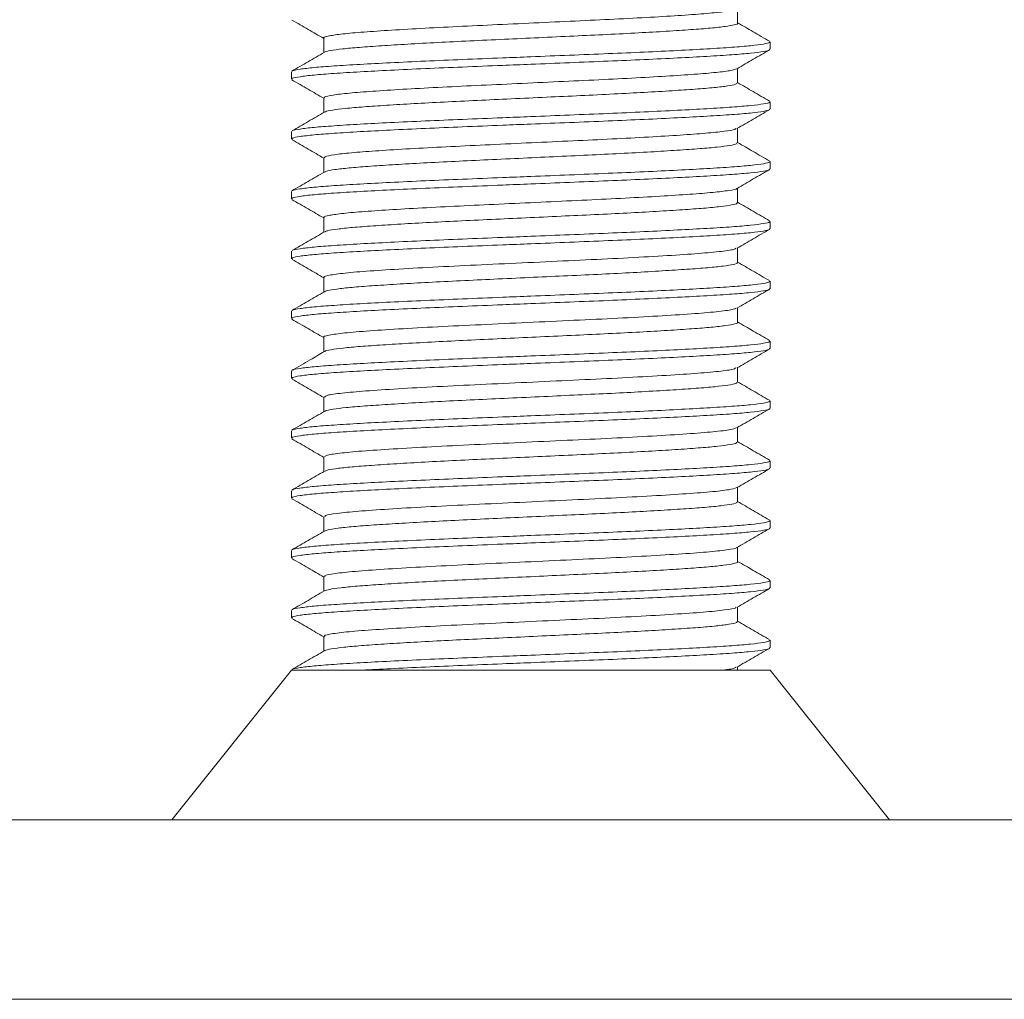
# Model space of a CAD drawing. Header units: millimetres. Extents: x 0 to 210, y 0 to 297.
# Tile 5 of 17: x 64 to 80, y 201 to 217. Entities that reach past the tile are written whole.
import ezdxf

# ---------------------------------------------------------------- set-up
doc = ezdxf.new("R2010")
doc.units = ezdxf.units.MM

msp = doc.modelspace()

# ---------------------------------------------------------------- linework, layer by layer
at = {"color": 7, "linetype": 'Continuous', "lineweight": 15}
for p, q in [((75.582, 216.983), (75.582, 217.227)), ((68.664, 216.733), (68.664, 216.489)), ((76.123, 216.545), (76.123, 216.67)), ((68.123, 216.17), (68.123, 216.045)), ((75.582, 215.983), (75.582, 216.227)), ((68.664, 215.733), (68.664, 215.489)), ((76.123, 215.545), (76.123, 215.67)), ((68.123, 215.17), (68.123, 215.045)), ((75.582, 214.983), (75.582, 215.227)), ((68.664, 214.733), (68.664, 214.489)), ((76.123, 214.545), (76.123, 214.67)), ((68.123, 214.17), (68.123, 214.045)), ((75.582, 213.983), (75.582, 214.227)), ((68.664, 213.733), (68.664, 213.489)), ((76.123, 213.545), (76.123, 213.67)), ((68.123, 213.17), (68.123, 213.045)), ((75.582, 212.983), (75.582, 213.227)), ((68.664, 212.733), (68.664, 212.489)), ((76.123, 212.545), (76.123, 212.67)), ((68.123, 212.17), (68.123, 212.045)), ((75.582, 211.983), (75.582, 212.227)), ((68.664, 211.733), (68.664, 211.489)), ((76.123, 211.545), (76.123, 211.67)), ((68.123, 211.17), (68.123, 211.045)), ((75.582, 210.983), (75.582, 211.227)), ((68.664, 210.733), (68.664, 210.489)), ((76.123, 210.545), (76.123, 210.67)), ((75.582, 209.983), (75.582, 210.227)), ((68.123, 210.17), (68.123, 210.045)), ((68.664, 209.733), (68.664, 209.489)), ((76.123, 209.545), (76.123, 209.67)), ((75.582, 208.983), (75.582, 209.227)), ((68.123, 209.17), (68.123, 209.045)), ((68.664, 208.733), (68.664, 208.489)), ((76.123, 208.545), (76.123, 208.67)), ((75.582, 207.983), (75.582, 208.227)), ((68.123, 208.17), (68.123, 208.045)), ((68.664, 207.733), (68.664, 207.489)), ((76.123, 207.545), (76.123, 207.67)), ((75.582, 206.983), (75.582, 207.227)), ((68.123, 207.17), (68.123, 207.045)), ((68.664, 206.733), (68.664, 206.489)), ((76.123, 206.545), (76.123, 206.67)), ((75.582, 206.17), (75.582, 206.227)), ((68.123, 206.17), (66.123, 203.67)), ((68.123, 206.17), (68.123, 206.17)), ((76.123, 206.17), (68.123, 206.17)), ((78.123, 203.67), (76.123, 206.17)), ((52.123, 203.67), (92.123, 203.67)), ((52.123, 200.67), (92.123, 200.67))]:
    msp.add_line(p, q, dxfattribs=at)
for points, knots in [([(75.564, 217.22), (75.564, 217.219), (75.565, 217.208), (75.438, 217.185), (75.176, 217.152), (74.777, 217.121), (74.277, 217.089), (73.688, 217.057), (73.038, 217.026), (72.351, 216.994), (71.654, 216.961), (70.977, 216.93), (70.345, 216.898), (69.784, 216.865), (69.318, 216.834), (68.961, 216.802), (68.743, 216.77), (68.649, 216.747), (68.67, 216.735), (68.673, 216.733)], [0, 0, 0, 0, 0.006025, 0.071829, 0.13771, 0.202635, 0.268327, 0.334275, 0.399274, 0.46483, 0.530821, 0.595944, 0.66134, 0.727351, 0.792646, 0.857862, 0.923868, 0.989335, 1, 1, 1, 1]), ([(68.132, 217.035), (68.223, 216.983), (68.4, 216.88), (68.577, 216.777), (68.664, 216.727)], [0, 0, 0, 0, 0.51, 1, 1, 1, 1]), ([(75.579, 216.983), (75.58, 216.983), (75.596, 216.973), (75.536, 216.955), (75.39, 216.927), (75.143, 216.9), (74.811, 216.874), (74.404, 216.847), (73.929, 216.82), (73.407, 216.793), (72.843, 216.767), (72.264, 216.74), (71.676, 216.712), (71.106, 216.686), (70.559, 216.659), (70.062, 216.632), (69.619, 216.604), (69.252, 216.578), (68.96, 216.552), (68.771, 216.524), (68.678, 216.505), (68.678, 216.496), (68.678, 216.495)], [0, 0, 0, 0, 0.003215, 0.059059, 0.113325, 0.169164, 0.223434, 0.279277, 0.333543, 0.389382, 0.443651, 0.499493, 0.553759, 0.609599, 0.663866, 0.719706, 0.773972, 0.829812, 0.884078, 0.939918, 0.994185, 1, 1, 1, 1]), ([(76.114, 216.681), (76.023, 216.733), (75.846, 216.836), (75.668, 216.939), (75.582, 216.989)], [0, 0, 0, 0, 0.509992, 1, 1, 1, 1]), ([(68.141, 216.18), (68.141, 216.182), (68.142, 216.193), (68.256, 216.213), (68.483, 216.241), (68.825, 216.267), (69.256, 216.294), (69.772, 216.321), (70.35, 216.348), (70.985, 216.375), (71.582, 216.399), (72.183, 216.423), (72.78, 216.447), (73.42, 216.473), (74.031, 216.499), (74.588, 216.526), (75.085, 216.553), (75.497, 216.579), (75.819, 216.606), (76.025, 216.633), (76.124, 216.655), (76.112, 216.667), (76.109, 216.67)], [0, 0, 0, 0, 0.012588, 0.066656, 0.122293, 0.176363, 0.232002, 0.28607, 0.341706, 0.395777, 0.451417, 0.489602, 0.54254, 0.596945, 0.649883, 0.704289, 0.758358, 0.813994, 0.868063, 0.923699, 0.977769, 1, 1, 1, 1]), ([(68.674, 216.495), (68.583, 216.442), (68.402, 216.337), (68.221, 216.233), (68.131, 216.18)], [0, 0, 0, 0, 0.499926, 1, 1, 1, 1]), ([(68.137, 216.045), (68.135, 216.051), (68.132, 216.065), (68.253, 216.088), (68.484, 216.116), (68.825, 216.142), (69.256, 216.169), (69.772, 216.196), (70.35, 216.223), (70.985, 216.25), (71.582, 216.274), (72.183, 216.298), (72.78, 216.322), (73.42, 216.348), (74.031, 216.374), (74.588, 216.401), (75.085, 216.428), (75.497, 216.454), (75.819, 216.481), (76.025, 216.508), (76.124, 216.53), (76.112, 216.542), (76.109, 216.545)], [0, 0, 0, 0, 0.032726, 0.085691, 0.140193, 0.193161, 0.247665, 0.30063, 0.355132, 0.4081, 0.462604, 0.500011, 0.551869, 0.605165, 0.657023, 0.71032, 0.763286, 0.817788, 0.870753, 0.925255, 0.978222, 1, 1, 1, 1]), ([(75.572, 216.221), (75.662, 216.274), (75.843, 216.378), (76.024, 216.483), (76.115, 216.536)], [0, 0, 0, 0, 0.499926, 1, 1, 1, 1]), ([(75.561, 216.221), (75.543, 216.213), (75.504, 216.194), (75.28, 216.163), (74.929, 216.132), (74.461, 216.101), (73.901, 216.068), (73.269, 216.036), (72.592, 216.005), (71.895, 215.972), (71.208, 215.94), (70.557, 215.909), (69.969, 215.877), (69.468, 215.844), (69.071, 215.814), (68.803, 215.781), (68.669, 215.754), (68.678, 215.738), (68.681, 215.733)], [0, 0, 0, 0, 0.051576, 0.117394, 0.182425, 0.247534, 0.313357, 0.378568, 0.443505, 0.509309, 0.574679, 0.639493, 0.705254, 0.770759, 0.8355, 0.901193, 0.96681, 1, 1, 1, 1]), ([(68.132, 216.035), (68.222, 215.983), (68.4, 215.88), (68.577, 215.777), (68.664, 215.727)], [0, 0, 0, 0, 0.509992, 1, 1, 1, 1]), ([(75.576, 215.983), (75.571, 215.976), (75.561, 215.959), (75.428, 215.933), (75.202, 215.906), (74.888, 215.88), (74.493, 215.853), (74.035, 215.826), (73.517, 215.798), (72.965, 215.772), (72.384, 215.745), (71.8, 215.718), (71.221, 215.691), (70.672, 215.665), (70.16, 215.638), (69.708, 215.61), (69.321, 215.584), (69.015, 215.557), (68.803, 215.53), (68.693, 215.509), (68.686, 215.498), (68.685, 215.496)], [0, 0, 0, 0, 0.046994, 0.102976, 0.157379, 0.21336, 0.267763, 0.323745, 0.378149, 0.434131, 0.488534, 0.544515, 0.598921, 0.654904, 0.709308, 0.765288, 0.819695, 0.87568, 0.930083, 0.986063, 1, 1, 1, 1]), ([(76.113, 215.681), (76.023, 215.733), (75.846, 215.836), (75.668, 215.939), (75.582, 215.989)], [0, 0, 0, 0, 0.51, 1, 1, 1, 1]), ([(68.142, 215.182), (68.142, 215.183), (68.144, 215.194), (68.257, 215.213), (68.483, 215.241), (68.825, 215.267), (69.256, 215.294), (69.772, 215.321), (70.35, 215.348), (70.985, 215.375), (71.582, 215.399), (72.183, 215.423), (72.78, 215.447), (73.42, 215.473), (74.031, 215.499), (74.588, 215.526), (75.085, 215.553), (75.497, 215.579), (75.819, 215.606), (76.025, 215.633), (76.124, 215.655), (76.112, 215.667), (76.109, 215.67)], [0, 0, 0, 0, 0.009903, 0.064118, 0.119906, 0.174123, 0.229914, 0.284129, 0.339916, 0.394134, 0.449925, 0.488214, 0.541295, 0.595849, 0.648931, 0.703485, 0.7577, 0.813488, 0.867704, 0.923492, 0.977708, 1, 1, 1, 1]), ([(68.676, 215.496), (68.586, 215.444), (68.405, 215.339), (68.224, 215.234), (68.133, 215.182)], [0, 0, 0, 0, 0.499929, 1, 1, 1, 1]), ([(68.137, 215.045), (68.135, 215.051), (68.132, 215.065), (68.253, 215.088), (68.484, 215.116), (68.825, 215.142), (69.256, 215.169), (69.772, 215.196), (70.35, 215.223), (70.985, 215.25), (71.582, 215.274), (72.183, 215.298), (72.78, 215.322), (73.42, 215.348), (74.031, 215.374), (74.588, 215.401), (75.085, 215.428), (75.497, 215.454), (75.819, 215.481), (76.025, 215.508), (76.124, 215.53), (76.112, 215.542), (76.109, 215.545)], [0, 0, 0, 0, 0.032726, 0.085691, 0.140193, 0.193161, 0.247665, 0.30063, 0.355132, 0.4081, 0.462604, 0.500011, 0.551869, 0.605165, 0.657023, 0.71032, 0.763286, 0.817788, 0.870753, 0.925255, 0.978222, 1, 1, 1, 1]), ([(75.57, 215.22), (75.661, 215.273), (75.841, 215.377), (76.022, 215.482), (76.113, 215.534)], [0, 0, 0, 0, 0.499927, 1, 1, 1, 1]), ([(75.554, 215.22), (75.55, 215.216), (75.538, 215.201), (75.371, 215.175), (75.066, 215.143), (74.634, 215.112), (74.105, 215.079), (73.494, 215.047), (72.83, 215.016), (72.137, 214.984), (71.443, 214.951), (70.777, 214.92), (70.165, 214.888), (69.631, 214.855), (69.196, 214.825), (68.882, 214.792), (68.693, 214.761), (68.679, 214.742), (68.672, 214.733)], [0, 0, 0, 0, 0.026613, 0.092546, 0.158146, 0.22306, 0.288935, 0.354657, 0.419528, 0.485321, 0.551142, 0.61602, 0.681708, 0.747603, 0.81254, 0.878099, 0.944044, 1, 1, 1, 1]), ([(68.133, 215.034), (68.224, 214.982), (68.401, 214.88), (68.578, 214.777), (68.664, 214.727)], [0, 0, 0, 0, 0.51099, 1, 1, 1, 1]), ([(75.57, 214.983), (75.571, 214.977), (75.572, 214.963), (75.462, 214.939), (75.258, 214.911), (74.959, 214.885), (74.583, 214.859), (74.134, 214.831), (73.631, 214.804), (73.081, 214.778), (72.509, 214.751), (71.92, 214.723), (71.342, 214.696), (70.782, 214.67), (70.264, 214.643), (69.795, 214.616), (69.397, 214.589), (69.071, 214.563), (68.84, 214.536), (68.707, 214.513), (68.692, 214.499), (68.687, 214.495)], [0, 0, 0, 0, 0.03613, 0.09041, 0.146265, 0.200548, 0.256406, 0.310686, 0.36654, 0.420824, 0.476683, 0.530963, 0.586817, 0.6411, 0.696958, 0.751238, 0.807093, 0.861375, 0.917231, 0.971511, 1, 1, 1, 1]), ([(76.114, 214.681), (76.023, 214.733), (75.846, 214.836), (75.668, 214.939), (75.582, 214.989)], [0, 0, 0, 0, 0.510332, 1, 1, 1, 1]), ([(68.141, 214.181), (68.141, 214.183), (68.142, 214.193), (68.256, 214.213), (68.483, 214.241), (68.825, 214.267), (69.256, 214.294), (69.772, 214.321), (70.35, 214.348), (70.985, 214.375), (71.582, 214.399), (72.183, 214.423), (72.78, 214.447), (73.42, 214.473), (74.031, 214.499), (74.588, 214.526), (75.085, 214.553), (75.497, 214.579), (75.819, 214.606), (76.025, 214.633), (76.124, 214.655), (76.112, 214.667), (76.109, 214.67)], [0, 0, 0, 0, 0.012274, 0.066359, 0.122013, 0.176101, 0.231758, 0.285843, 0.341497, 0.395585, 0.451242, 0.48944, 0.542394, 0.596817, 0.649771, 0.704195, 0.758281, 0.813935, 0.868021, 0.923675, 0.977762, 1, 1, 1, 1]), ([(68.674, 214.495), (68.584, 214.442), (68.403, 214.338), (68.222, 214.233), (68.131, 214.181)], [0, 0, 0, 0, 0.4999226, 1, 1, 1, 1]), ([(68.137, 214.045), (68.135, 214.051), (68.132, 214.065), (68.253, 214.088), (68.484, 214.116), (68.825, 214.142), (69.256, 214.169), (69.772, 214.196), (70.35, 214.223), (70.985, 214.25), (71.582, 214.274), (72.183, 214.298), (72.78, 214.322), (73.42, 214.348), (74.031, 214.374), (74.588, 214.401), (75.085, 214.428), (75.497, 214.454), (75.819, 214.481), (76.025, 214.508), (76.124, 214.53), (76.112, 214.542), (76.109, 214.545)], [0, 0, 0, 0, 0.032726, 0.085691, 0.140193, 0.193161, 0.247665, 0.30063, 0.355132, 0.4081, 0.462604, 0.500011, 0.551869, 0.605165, 0.657023, 0.71032, 0.763286, 0.817788, 0.870753, 0.925255, 0.978222, 1, 1, 1, 1]), ([(75.572, 214.221), (75.662, 214.274), (75.843, 214.378), (76.024, 214.483), (76.114, 214.535)], [0, 0, 0, 0, 0.499931, 1, 1, 1, 1]), ([(75.566, 214.221), (75.566, 214.22), (75.57, 214.209), (75.446, 214.186), (75.189, 214.154), (74.796, 214.123), (74.299, 214.091), (73.714, 214.058), (73.065, 214.027), (72.379, 213.995), (71.682, 213.962), (71.004, 213.931), (70.37, 213.899), (69.805, 213.867), (69.335, 213.835), (68.973, 213.804), (68.749, 213.771), (68.651, 213.748), (68.672, 213.735), (68.675, 213.733)], [0, 0, 0, 0, 0.005913, 0.071528, 0.137273, 0.202059, 0.267554, 0.33336, 0.398234, 0.463587, 0.529428, 0.594441, 0.659628, 0.725481, 0.790674, 0.855682, 0.921522, 0.98688, 1, 1, 1, 1]), ([(68.131, 214.035), (68.222, 213.983), (68.399, 213.88), (68.577, 213.777), (68.664, 213.727)], [0, 0, 0, 0, 0.50953, 1, 1, 1, 1]), ([(75.57, 213.983), (75.572, 213.979), (75.582, 213.967), (75.493, 213.945), (75.308, 213.917), (75.029, 213.89), (74.667, 213.864), (74.234, 213.837), (73.738, 213.809), (73.201, 213.783), (72.627, 213.757), (72.045, 213.729), (71.46, 213.702), (70.898, 213.676), (70.367, 213.649), (69.89, 213.622), (69.473, 213.594), (69.133, 213.569), (68.88, 213.541), (68.725, 213.517), (68.697, 213.502), (68.686, 213.496)], [0, 0, 0, 0, 0.023735, 0.079715, 0.134115, 0.190091, 0.244493, 0.300472, 0.354871, 0.410848, 0.465248, 0.521225, 0.575624, 0.631601, 0.686, 0.741978, 0.796379, 0.852358, 0.906757, 0.962734, 1, 1, 1, 1]), ([(76.114, 213.681), (76.024, 213.733), (75.846, 213.836), (75.669, 213.939), (75.582, 213.989)], [0, 0, 0, 0, 0.5092735, 1, 1, 1, 1]), ([(68.142, 213.182), (68.142, 213.183), (68.143, 213.194), (68.257, 213.213), (68.483, 213.241), (68.825, 213.267), (69.256, 213.294), (69.772, 213.321), (70.35, 213.348), (70.985, 213.375), (71.582, 213.399), (72.183, 213.423), (72.78, 213.447), (73.42, 213.473), (74.031, 213.499), (74.588, 213.526), (75.085, 213.553), (75.497, 213.579), (75.819, 213.606), (76.025, 213.633), (76.124, 213.655), (76.112, 213.667), (76.109, 213.67)], [0, 0, 0, 0, 0.009985, 0.064196, 0.119979, 0.174192, 0.229978, 0.284188, 0.339971, 0.394185, 0.44997, 0.488257, 0.541334, 0.595883, 0.64896, 0.703509, 0.757721, 0.813504, 0.867715, 0.923498, 0.97771, 1, 1, 1, 1]), ([(68.676, 213.496), (68.585, 213.443), (68.405, 213.339), (68.224, 213.234), (68.133, 213.182)], [0, 0, 0, 0, 0.499933, 1, 1, 1, 1]), ([(68.137, 213.045), (68.135, 213.051), (68.132, 213.065), (68.253, 213.088), (68.484, 213.116), (68.825, 213.142), (69.256, 213.169), (69.772, 213.196), (70.35, 213.223), (70.985, 213.25), (71.582, 213.274), (72.183, 213.298), (72.78, 213.322), (73.42, 213.348), (74.031, 213.374), (74.588, 213.401), (75.085, 213.428), (75.497, 213.454), (75.819, 213.481), (76.025, 213.508), (76.124, 213.53), (76.112, 213.542), (76.109, 213.545)], [0, 0, 0, 0, 0.032726, 0.085691, 0.140193, 0.193161, 0.247665, 0.30063, 0.355132, 0.4081, 0.462604, 0.500011, 0.551869, 0.605165, 0.657023, 0.71032, 0.763286, 0.817788, 0.870753, 0.925255, 0.978222, 1, 1, 1, 1]), ([(75.571, 213.221), (75.661, 213.273), (75.842, 213.378), (76.023, 213.483), (76.114, 213.535)], [0, 0, 0, 0, 0.499912, 1, 1, 1, 1]), ([(75.55, 213.22), (75.546, 213.215), (75.534, 213.199), (75.329, 213.169), (74.951, 213.133), (74.421, 213.098), (73.777, 213.061), (73.048, 213.026), (72.273, 212.99), (71.49, 212.953), (70.739, 212.919), (70.057, 212.882), (69.482, 212.846), (69.036, 212.811), (68.763, 212.774), (68.645, 212.748), (68.672, 212.735), (68.675, 212.733)], [0, 0, 0, 0, 0.030863, 0.10503, 0.178475, 0.251885, 0.326056, 0.399213, 0.472942, 0.547031, 0.620051, 0.694015, 0.767935, 0.840972, 0.915087, 0.988753, 1, 1, 1, 1]), ([(68.133, 213.034), (68.224, 212.982), (68.401, 212.879), (68.578, 212.777), (68.664, 212.727)], [0, 0, 0, 0, 0.511282, 1, 1, 1, 1]), ([(75.573, 212.983), (75.575, 212.981), (75.59, 212.97), (75.518, 212.95), (75.357, 212.923), (75.093, 212.896), (74.75, 212.87), (74.329, 212.843), (73.848, 212.815), (73.314, 212.788), (72.751, 212.762), (72.165, 212.735), (71.583, 212.708), (71.011, 212.681), (70.476, 212.655), (69.983, 212.627), (69.555, 212.6), (69.196, 212.574), (68.926, 212.547), (68.741, 212.52), (68.699, 212.503), (68.678, 212.495)], [0, 0, 0, 0, 0.012855, 0.067176, 0.123072, 0.177394, 0.233291, 0.287611, 0.343507, 0.39783, 0.453729, 0.508049, 0.563944, 0.618268, 0.674168, 0.728488, 0.784383, 0.838707, 0.894606, 0.948926, 1, 1, 1, 1]), ([(76.113, 212.681), (76.022, 212.734), (75.845, 212.836), (75.668, 212.939), (75.582, 212.989)], [0, 0, 0, 0, 0.510701, 1, 1, 1, 1]), ([(68.141, 212.181), (68.142, 212.183), (68.143, 212.193), (68.256, 212.213), (68.483, 212.241), (68.825, 212.267), (69.256, 212.294), (69.772, 212.321), (70.35, 212.348), (70.985, 212.375), (71.582, 212.399), (72.183, 212.423), (72.78, 212.447), (73.42, 212.473), (74.031, 212.499), (74.588, 212.526), (75.085, 212.553), (75.497, 212.579), (75.819, 212.606), (76.025, 212.633), (76.124, 212.655), (76.112, 212.667), (76.109, 212.67)], [0, 0, 0, 0, 0.011708, 0.065825, 0.121511, 0.17563, 0.231318, 0.285434, 0.34112, 0.395239, 0.450928, 0.489147, 0.542132, 0.596586, 0.649571, 0.704025, 0.758142, 0.813828, 0.867945, 0.923631, 0.977749, 1, 1, 1, 1]), ([(68.675, 212.495), (68.584, 212.443), (68.403, 212.338), (68.222, 212.233), (68.132, 212.181)], [0, 0, 0, 0, 0.499922, 1, 1, 1, 1]), ([(68.137, 212.045), (68.135, 212.051), (68.132, 212.065), (68.253, 212.088), (68.484, 212.116), (68.825, 212.142), (69.256, 212.169), (69.772, 212.196), (70.35, 212.223), (70.985, 212.25), (71.582, 212.274), (72.183, 212.298), (72.78, 212.322), (73.42, 212.348), (74.031, 212.374), (74.588, 212.401), (75.085, 212.428), (75.497, 212.454), (75.819, 212.481), (76.025, 212.508), (76.124, 212.53), (76.112, 212.542), (76.109, 212.545)], [0, 0, 0, 0, 0.032726, 0.085691, 0.140193, 0.193161, 0.247665, 0.30063, 0.355132, 0.4081, 0.462604, 0.500011, 0.551869, 0.605165, 0.657023, 0.71032, 0.763286, 0.817788, 0.870753, 0.925255, 0.978222, 1, 1, 1, 1]), ([(75.571, 212.221), (75.662, 212.273), (75.842, 212.378), (76.023, 212.483), (76.114, 212.535)], [0, 0, 0, 0, 0.499937, 1, 1, 1, 1]), ([(75.55, 212.221), (75.541, 212.214), (75.518, 212.196), (75.287, 212.164), (74.887, 212.129), (74.339, 212.093), (73.682, 212.056), (72.944, 212.021), (72.166, 211.985), (71.385, 211.948), (70.641, 211.914), (69.972, 211.877), (69.414, 211.841), (68.987, 211.806), (68.74, 211.769), (68.636, 211.745), (68.665, 211.733), (68.666, 211.733)], [0, 0, 0, 0, 0.041618, 0.115746, 0.188939, 0.262509, 0.336586, 0.409588, 0.483424, 0.557364, 0.630326, 0.704344, 0.778061, 0.851137, 0.92525, 0.998659, 1, 1, 1, 1]), ([(68.131, 212.036), (68.221, 211.983), (68.399, 211.88), (68.577, 211.777), (68.664, 211.727)], [0, 0, 0, 0, 0.509181, 1, 1, 1, 1]), ([(76.115, 211.68), (76.024, 211.733), (75.846, 211.836), (75.669, 211.938), (75.582, 211.989)], [0, 0, 0, 0, 0.50912, 1, 1, 1, 1]), ([(75.581, 211.983), (75.581, 211.983), (75.598, 211.974), (75.54, 211.956), (75.4, 211.929), (75.156, 211.901), (74.827, 211.875), (74.424, 211.848), (73.951, 211.821), (73.431, 211.794), (72.869, 211.768), (72.29, 211.741), (71.702, 211.713), (71.131, 211.687), (70.583, 211.66), (70.083, 211.633), (69.637, 211.606), (69.267, 211.58), (68.971, 211.553), (68.778, 211.526), (68.682, 211.506), (68.68, 211.496), (68.68, 211.495)], [0, 0, 0, 0, 0.000513, 0.056448, 0.110803, 0.166735, 0.221094, 0.277029, 0.331385, 0.387316, 0.441674, 0.497609, 0.551964, 0.607896, 0.662252, 0.718185, 0.772541, 0.828473, 0.882828, 0.93876, 0.993116, 1, 1, 1, 1]), ([(68.142, 211.181), (68.142, 211.183), (68.143, 211.193), (68.257, 211.213), (68.483, 211.241), (68.825, 211.267), (69.256, 211.294), (69.772, 211.321), (70.35, 211.348), (70.985, 211.375), (71.582, 211.399), (72.183, 211.423), (72.78, 211.447), (73.42, 211.473), (74.031, 211.499), (74.588, 211.526), (75.085, 211.553), (75.497, 211.579), (75.819, 211.606), (76.025, 211.633), (76.124, 211.655), (76.112, 211.667), (76.109, 211.67)], [0, 0, 0, 0, 0.0108976, 0.0650585, 0.12079, 0.1749532, 0.2306874, 0.2848481, 0.3405794, 0.3947429, 0.4504773, 0.4887284, 0.5417564, 0.5962554, 0.6492835, 0.7037826, 0.7579438, 0.8136757, 0.8678368, 0.9235684, 0.9777309, 1, 1, 1, 1]), ([(68.675, 211.495), (68.596, 211.449), (68.415, 211.345), (68.234, 211.24), (68.132, 211.181)], [0, 0, 0, 0, 0.437517, 1, 1, 1, 1]), ([(68.137, 211.045), (68.135, 211.051), (68.132, 211.065), (68.253, 211.088), (68.484, 211.116), (68.825, 211.142), (69.256, 211.169), (69.772, 211.196), (70.35, 211.223), (70.985, 211.25), (71.582, 211.274), (72.183, 211.298), (72.78, 211.322), (73.42, 211.348), (74.031, 211.374), (74.588, 211.401), (75.085, 211.428), (75.497, 211.454), (75.819, 211.481), (76.025, 211.508), (76.124, 211.53), (76.112, 211.542), (76.109, 211.545)], [0, 0, 0, 0, 0.032726, 0.085691, 0.140193, 0.193161, 0.247665, 0.30063, 0.355132, 0.4081, 0.462604, 0.500011, 0.551869, 0.605165, 0.657023, 0.71032, 0.763286, 0.817788, 0.870753, 0.925255, 0.978222, 1, 1, 1, 1]), ([(75.571, 211.221), (75.661, 211.273), (75.842, 211.378), (76.023, 211.483), (76.114, 211.535)], [0, 0, 0, 0, 0.499923, 1, 1, 1, 1]), ([(75.553, 211.221), (75.538, 211.212), (75.5, 211.192), (75.242, 211.159), (74.82, 211.124), (74.256, 211.088), (73.585, 211.051), (72.84, 211.017), (72.059, 210.98), (71.28, 210.944), (70.545, 210.909), (69.889, 210.872), (69.346, 210.836), (68.947, 210.801), (68.703, 210.766), (68.683, 210.743), (68.673, 210.733)], [0, 0, 0, 0, 0.051412, 0.125532, 0.198599, 0.272363, 0.346377, 0.419349, 0.493326, 0.567147, 0.640178, 0.714281, 0.787826, 0.861068, 0.935211, 1, 1, 1, 1]), ([(68.133, 211.034), (68.223, 210.982), (68.4, 210.88), (68.577, 210.777), (68.664, 210.727)], [0, 0, 0, 0, 0.510957, 1, 1, 1, 1]), ([(75.574, 210.983), (75.571, 210.976), (75.564, 210.96), (75.436, 210.934), (75.214, 210.907), (74.904, 210.881), (74.512, 210.854), (74.057, 210.827), (73.541, 210.799), (72.991, 210.774), (72.41, 210.746), (71.827, 210.719), (71.246, 210.692), (70.696, 210.666), (70.182, 210.639), (69.727, 210.611), (69.336, 210.585), (69.027, 210.559), (68.81, 210.531), (68.696, 210.51), (68.687, 210.498), (68.685, 210.495)], [0, 0, 0, 0, 0.044208, 0.100126, 0.154466, 0.210382, 0.264722, 0.320638, 0.374979, 0.430896, 0.485236, 0.541152, 0.595495, 0.651413, 0.705753, 0.761669, 0.816013, 0.871932, 0.926272, 0.982188, 1, 1, 1, 1]), ([(76.112, 210.682), (76.022, 210.734), (75.845, 210.836), (75.668, 210.939), (75.582, 210.989)], [0, 0, 0, 0, 0.511215, 1, 1, 1, 1]), ([(68.142, 210.181), (68.142, 210.183), (68.143, 210.193), (68.257, 210.213), (68.483, 210.241), (68.825, 210.267), (69.256, 210.294), (69.772, 210.321), (70.35, 210.348), (70.985, 210.375), (71.582, 210.399), (72.183, 210.423), (72.78, 210.447), (73.42, 210.473), (74.031, 210.499), (74.588, 210.526), (75.085, 210.553), (75.497, 210.579), (75.819, 210.606), (76.025, 210.633), (76.124, 210.655), (76.112, 210.667), (76.109, 210.67)], [0, 0, 0, 0, 0.0113329, 0.06547, 0.1211769, 0.1753163, 0.2310259, 0.2851629, 0.3408696, 0.3950093, 0.4507192, 0.4889534, 0.5419581, 0.5964331, 0.6494379, 0.703913, 0.7580503, 0.8137577, 0.8678949, 0.9236021, 0.9777407, 1, 1, 1, 1]), ([(68.137, 210.045), (68.135, 210.051), (68.132, 210.065), (68.253, 210.088), (68.484, 210.116), (68.825, 210.142), (69.256, 210.169), (69.772, 210.196), (70.35, 210.223), (70.985, 210.25), (71.582, 210.274), (72.183, 210.298), (72.78, 210.322), (73.42, 210.348), (74.031, 210.374), (74.588, 210.401), (75.085, 210.428), (75.497, 210.454), (75.819, 210.481), (76.025, 210.508), (76.124, 210.53), (76.112, 210.542), (76.109, 210.545)], [0, 0, 0, 0, 0.032726, 0.085691, 0.140193, 0.193161, 0.247665, 0.30063, 0.355132, 0.4081, 0.462604, 0.500011, 0.551869, 0.605165, 0.657023, 0.71032, 0.763286, 0.817788, 0.870753, 0.925255, 0.978222, 1, 1, 1, 1]), ([(75.57, 210.22), (75.66, 210.273), (75.841, 210.377), (76.022, 210.482), (76.113, 210.534)], [0, 0, 0, 0, 0.499935, 1, 1, 1, 1]), ([(68.675, 210.495), (68.584, 210.443), (68.403, 210.338), (68.222, 210.233), (68.132, 210.181)], [0, 0, 0, 0, 0.499928, 1, 1, 1, 1]), ([(75.557, 210.22), (75.534, 210.21), (75.481, 210.189), (75.194, 210.154), (74.751, 210.119), (74.17, 210.083), (73.487, 210.046), (72.735, 210.012), (71.952, 209.975), (71.177, 209.939), (70.45, 209.904), (69.809, 209.867), (69.282, 209.832), (68.906, 209.796), (68.69, 209.762), (68.683, 209.742), (68.68, 209.733)], [0, 0, 0, 0, 0.06065, 0.134775, 0.207826, 0.281797, 0.35576, 0.428814, 0.502943, 0.57666, 0.64987, 0.72407, 0.797461, 0.870975, 0.94516, 1, 1, 1, 1]), ([(68.131, 210.035), (68.222, 209.983), (68.399, 209.88), (68.577, 209.777), (68.664, 209.727)], [0, 0, 0, 0, 0.509153, 1, 1, 1, 1]), ([(75.569, 209.983), (75.571, 209.978), (75.574, 209.964), (75.469, 209.94), (75.269, 209.913), (74.974, 209.886), (74.602, 209.86), (74.155, 209.832), (73.655, 209.805), (73.106, 209.779), (72.535, 209.752), (71.946, 209.725), (71.368, 209.698), (70.806, 209.672), (70.287, 209.645), (69.815, 209.617), (69.413, 209.59), (69.084, 209.564), (68.848, 209.537), (68.71, 209.513), (68.693, 209.5), (68.686, 209.495)], [0, 0, 0, 0, 0.033478, 0.087763, 0.143623, 0.197911, 0.253774, 0.30806, 0.363919, 0.418208, 0.474071, 0.528356, 0.584215, 0.638504, 0.694367, 0.748652, 0.804511, 0.858799, 0.91466, 0.968946, 1, 1, 1, 1]), ([(76.114, 209.681), (76.024, 209.733), (75.846, 209.836), (75.669, 209.939), (75.582, 209.989)], [0, 0, 0, 0, 0.509364, 1, 1, 1, 1]), ([(68.137, 209.045), (68.135, 209.051), (68.132, 209.065), (68.253, 209.088), (68.484, 209.116), (68.825, 209.142), (69.256, 209.169), (69.772, 209.196), (70.35, 209.223), (70.985, 209.25), (71.582, 209.274), (72.183, 209.298), (72.78, 209.322), (73.42, 209.348), (74.031, 209.374), (74.588, 209.401), (75.085, 209.428), (75.497, 209.454), (75.819, 209.481), (76.025, 209.508), (76.124, 209.53), (76.112, 209.542), (76.109, 209.545)], [0, 0, 0, 0, 0.032726, 0.085691, 0.140193, 0.193161, 0.247665, 0.30063, 0.355132, 0.4081, 0.462604, 0.500011, 0.551869, 0.605165, 0.657023, 0.71032, 0.763286, 0.817788, 0.870753, 0.925255, 0.978222, 1, 1, 1, 1]), ([(68.141, 209.181), (68.142, 209.183), (68.142, 209.193), (68.256, 209.213), (68.483, 209.241), (68.825, 209.267), (69.256, 209.294), (69.772, 209.321), (70.35, 209.348), (70.985, 209.375), (71.582, 209.399), (72.183, 209.423), (72.78, 209.447), (73.42, 209.473), (74.031, 209.499), (74.588, 209.526), (75.085, 209.553), (75.497, 209.579), (75.819, 209.606), (76.025, 209.633), (76.124, 209.655), (76.112, 209.667), (76.109, 209.67)], [0, 0, 0, 0, 0.012119, 0.066213, 0.121875, 0.175972, 0.231637, 0.285731, 0.341393, 0.39549, 0.451156, 0.48936, 0.542322, 0.596754, 0.649716, 0.704148, 0.758243, 0.813906, 0.868, 0.923663, 0.977758, 1, 1, 1, 1]), ([(75.571, 209.221), (75.662, 209.273), (75.843, 209.378), (76.024, 209.483), (76.114, 209.535)], [0, 0, 0, 0, 0.499922, 1, 1, 1, 1]), ([(68.674, 209.495), (68.584, 209.442), (68.403, 209.338), (68.222, 209.233), (68.131, 209.181)], [0, 0, 0, 0, 0.499933, 1, 1, 1, 1]), ([(75.57, 209.221), (75.535, 209.209), (75.464, 209.186), (75.142, 209.149), (74.679, 209.115), (74.083, 209.078), (73.388, 209.042), (72.629, 209.007), (71.845, 208.97), (71.074, 208.934), (70.357, 208.899), (69.73, 208.862), (69.221, 208.827), (68.867, 208.791), (68.678, 208.759), (68.683, 208.74), (68.685, 208.733)], [0, 0, 0, 0, 0.072266, 0.14617, 0.219079, 0.293033, 0.366722, 0.439732, 0.513789, 0.587179, 0.660441, 0.734514, 0.807599, 0.881187, 0.955189, 1, 1, 1, 1]), ([(68.132, 209.035), (68.223, 208.982), (68.4, 208.88), (68.577, 208.777), (68.664, 208.727)], [0, 0, 0, 0, 0.51038, 1, 1, 1, 1]), ([(75.57, 208.983), (75.573, 208.98), (75.583, 208.967), (75.499, 208.946), (75.319, 208.918), (75.044, 208.891), (74.684, 208.865), (74.255, 208.838), (73.761, 208.811), (73.226, 208.784), (72.653, 208.758), (72.071, 208.731), (71.486, 208.703), (70.923, 208.677), (70.39, 208.65), (69.91, 208.623), (69.49, 208.596), (69.147, 208.57), (68.889, 208.543), (68.728, 208.518), (68.697, 208.502), (68.684, 208.495)], [0, 0, 0, 0, 0.021215, 0.077158, 0.131521, 0.187461, 0.241826, 0.297769, 0.352132, 0.408072, 0.462436, 0.518376, 0.572739, 0.628679, 0.683042, 0.738982, 0.793347, 0.849289, 0.903652, 0.959592, 1, 1, 1, 1]), ([(76.112, 208.682), (76.022, 208.734), (75.845, 208.836), (75.668, 208.939), (75.582, 208.989)], [0, 0, 0, 0, 0.511191, 1, 1, 1, 1]), ([(68.137, 208.045), (68.135, 208.051), (68.132, 208.065), (68.253, 208.088), (68.484, 208.116), (68.825, 208.142), (69.256, 208.169), (69.772, 208.196), (70.35, 208.223), (70.985, 208.25), (71.582, 208.274), (72.183, 208.298), (72.78, 208.322), (73.42, 208.348), (74.031, 208.374), (74.588, 208.401), (75.085, 208.428), (75.497, 208.454), (75.819, 208.481), (76.025, 208.508), (76.124, 208.53), (76.112, 208.542), (76.109, 208.545)], [0, 0, 0, 0, 0.0327256, 0.0856913, 0.1401928, 0.1931607, 0.2476649, 0.3006304, 0.3551318, 0.4081, 0.4626045, 0.5000113, 0.5518691, 0.6051654, 0.6570233, 0.7103197, 0.7632856, 0.8177876, 0.8707534, 0.9252552, 0.9782223, 1, 1, 1, 1]), ([(68.142, 208.181), (68.142, 208.183), (68.143, 208.193), (68.257, 208.213), (68.483, 208.241), (68.825, 208.267), (69.256, 208.294), (69.772, 208.321), (70.35, 208.348), (70.985, 208.375), (71.582, 208.399), (72.183, 208.423), (72.78, 208.447), (73.42, 208.473), (74.031, 208.499), (74.588, 208.526), (75.085, 208.553), (75.497, 208.579), (75.819, 208.606), (76.025, 208.633), (76.124, 208.655), (76.112, 208.667), (76.109, 208.67)], [0, 0, 0, 0, 0.010795, 0.064962, 0.120699, 0.174868, 0.230608, 0.284774, 0.340511, 0.39468, 0.450421, 0.488675, 0.541709, 0.596214, 0.649247, 0.703752, 0.757919, 0.813656, 0.867823, 0.923561, 0.977729, 1, 1, 1, 1]), ([(75.57, 208.22), (75.66, 208.272), (75.841, 208.377), (76.022, 208.482), (76.112, 208.534)], [0, 0, 0, 0, 0.499931, 1, 1, 1, 1]), ([(68.675, 208.495), (68.585, 208.443), (68.404, 208.338), (68.223, 208.234), (68.132, 208.181)], [0, 0, 0, 0, 0.499927, 1, 1, 1, 1]), ([(75.563, 208.22), (75.563, 208.219), (75.568, 208.206), (75.413, 208.181), (75.093, 208.144), (74.603, 208.11), (73.994, 208.073), (73.288, 208.037), (72.523, 208.002), (71.739, 207.965), (70.973, 207.93), (70.265, 207.894), (69.653, 207.857), (69.163, 207.822), (68.832, 207.786), (68.667, 207.756), (68.681, 207.738), (68.686, 207.733)], [0, 0, 0, 0, 0.006151, 0.080218, 0.154167, 0.227291, 0.301493, 0.375172, 0.448494, 0.522743, 0.596093, 0.669741, 0.743951, 0.817088, 0.891014, 0.965098, 1, 1, 1, 1]), ([(68.132, 208.035), (68.222, 207.983), (68.4, 207.88), (68.577, 207.777), (68.664, 207.727)], [0, 0, 0, 0, 0.509629, 1, 1, 1, 1]), ([(75.574, 207.983), (75.576, 207.981), (75.591, 207.971), (75.523, 207.951), (75.367, 207.924), (75.107, 207.897), (74.767, 207.871), (74.349, 207.844), (73.871, 207.817), (73.339, 207.79), (72.777, 207.764), (72.191, 207.736), (71.609, 207.709), (71.036, 207.682), (70.499, 207.656), (70.004, 207.629), (69.573, 207.601), (69.211, 207.575), (68.936, 207.548), (68.744, 207.521), (68.698, 207.503), (68.675, 207.494)], [0, 0, 0, 0, 0.01052, 0.064777, 0.120606, 0.174864, 0.230695, 0.284951, 0.34078, 0.395039, 0.450872, 0.505128, 0.560957, 0.615217, 0.67105, 0.725306, 0.781135, 0.835394, 0.891228, 0.945484, 1, 1, 1, 1]), ([(76.114, 207.681), (76.024, 207.733), (75.846, 207.836), (75.669, 207.939), (75.582, 207.989)], [0, 0, 0, 0, 0.509809, 1, 1, 1, 1]), ([(68.137, 207.045), (68.135, 207.051), (68.132, 207.065), (68.253, 207.088), (68.484, 207.116), (68.825, 207.142), (69.256, 207.169), (69.772, 207.196), (70.35, 207.223), (70.985, 207.25), (71.582, 207.274), (72.183, 207.298), (72.78, 207.322), (73.42, 207.348), (74.031, 207.374), (74.588, 207.401), (75.085, 207.428), (75.497, 207.454), (75.819, 207.481), (76.025, 207.508), (76.124, 207.53), (76.112, 207.542), (76.109, 207.545)], [0, 0, 0, 0, 0.0327256, 0.0856913, 0.1401928, 0.1931607, 0.2476649, 0.3006304, 0.3551318, 0.4081, 0.4626045, 0.5000113, 0.5518691, 0.6051654, 0.6570233, 0.7103197, 0.7632856, 0.8177876, 0.8707534, 0.9252552, 0.9782223, 1, 1, 1, 1]), ([(68.141, 207.18), (68.141, 207.182), (68.142, 207.193), (68.256, 207.213), (68.483, 207.241), (68.825, 207.267), (69.256, 207.294), (69.772, 207.321), (70.35, 207.348), (70.985, 207.375), (71.582, 207.399), (72.183, 207.423), (72.78, 207.447), (73.42, 207.473), (74.031, 207.499), (74.588, 207.526), (75.085, 207.553), (75.497, 207.579), (75.819, 207.606), (76.025, 207.633), (76.124, 207.655), (76.112, 207.667), (76.109, 207.67)], [0, 0, 0, 0, 0.012583, 0.066652, 0.122288, 0.176359, 0.231999, 0.286067, 0.341703, 0.395774, 0.451414, 0.4896, 0.542537, 0.596944, 0.649881, 0.704287, 0.758356, 0.813993, 0.868062, 0.923699, 0.977769, 1, 1, 1, 1]), ([(68.674, 207.495), (68.583, 207.442), (68.402, 207.337), (68.221, 207.233), (68.131, 207.18)], [0, 0, 0, 0, 0.499927, 1, 1, 1, 1]), ([(75.572, 207.221), (75.662, 207.274), (75.843, 207.378), (76.024, 207.483), (76.115, 207.535)], [0, 0, 0, 0, 0.4999242, 1, 1, 1, 1]), ([(75.555, 207.221), (75.555, 207.218), (75.555, 207.203), (75.38, 207.176), (75.034, 207.14), (74.527, 207.105), (73.903, 207.068), (73.186, 207.032), (72.417, 206.997), (71.633, 206.96), (70.873, 206.925), (70.176, 206.889), (69.579, 206.852), (69.107, 206.818), (68.8, 206.781), (68.657, 206.753), (68.678, 206.737), (68.683, 206.733)], [0, 0, 0, 0, 0.018693, 0.092665, 0.166262, 0.239307, 0.313359, 0.386634, 0.459972, 0.534016, 0.607025, 0.68067, 0.754619, 0.827513, 0.901382, 0.975151, 1, 1, 1, 1]), ([(68.132, 207.035), (68.222, 206.983), (68.4, 206.88), (68.577, 206.777), (68.664, 206.727)], [0, 0, 0, 0, 0.510119, 1, 1, 1, 1]), ([(75.58, 206.983), (75.572, 206.974), (75.555, 206.957), (75.405, 206.93), (75.17, 206.903), (74.843, 206.876), (74.444, 206.85), (73.973, 206.822), (73.455, 206.795), (72.894, 206.769), (72.317, 206.742), (71.728, 206.714), (71.156, 206.688), (70.606, 206.662), (70.105, 206.634), (69.656, 206.607), (69.282, 206.581), (68.983, 206.554), (68.785, 206.527), (68.685, 206.507), (68.683, 206.497), (68.682, 206.496)], [0, 0, 0, 0, 0.0543423, 0.1087401, 0.1647151, 0.2191165, 0.2750958, 0.3294936, 0.3854688, 0.4398695, 0.495848, 0.550246, 0.6062214, 0.6606207, 0.7165976, 0.7709956, 0.8269711, 0.8813692, 0.9373449, 0.9917434, 1, 1, 1, 1]), ([(76.113, 206.681), (76.023, 206.734), (75.845, 206.836), (75.668, 206.939), (75.582, 206.989)], [0, 0, 0, 0, 0.5104655, 1, 1, 1, 1]), ([(68.142, 206.182), (68.142, 206.183), (68.143, 206.194), (68.257, 206.213), (68.483, 206.241), (68.825, 206.267), (69.256, 206.294), (69.772, 206.321), (70.35, 206.348), (70.985, 206.375), (71.582, 206.399), (72.183, 206.423), (72.78, 206.447), (73.42, 206.473), (74.031, 206.499), (74.588, 206.526), (75.085, 206.553), (75.497, 206.579), (75.819, 206.606), (76.025, 206.633), (76.124, 206.655), (76.112, 206.667), (76.109, 206.67)], [0, 0, 0, 0, 0.01006, 0.064266, 0.120045, 0.174254, 0.230036, 0.284242, 0.340021, 0.39423, 0.450012, 0.488295, 0.541368, 0.595913, 0.648986, 0.703532, 0.757739, 0.813518, 0.867725, 0.923504, 0.977712, 1, 1, 1, 1]), ([(68.676, 206.496), (68.585, 206.443), (68.404, 206.339), (68.224, 206.234), (68.133, 206.182)], [0, 0, 0, 0, 0.499928, 1, 1, 1, 1]), ([(69.302, 206.17), (69.456, 206.179), (69.779, 206.196), (70.352, 206.223), (70.984, 206.25), (71.582, 206.274), (72.183, 206.298), (72.78, 206.322), (73.42, 206.348), (74.031, 206.374), (74.588, 206.401), (75.085, 206.428), (75.497, 206.454), (75.819, 206.481), (76.025, 206.508), (76.124, 206.53), (76.112, 206.542), (76.109, 206.545)], [0, 0, 0, 0, 0.066771, 0.139496, 0.210177, 0.282907, 0.332822, 0.40202, 0.473138, 0.542336, 0.613454, 0.684132, 0.756858, 0.827535, 0.900261, 0.97094, 1, 1, 1, 1]), ([(75.57, 206.22), (75.66, 206.273), (75.841, 206.377), (76.022, 206.482), (76.113, 206.534)], [0, 0, 0, 0, 0.499928, 1, 1, 1, 1]), ([(75.55, 206.22), (75.547, 206.216), (75.535, 206.2), (75.447, 206.183), (75.32, 206.171), (75.319, 206.17)], [0, 0, 0, 0, 0.261984, 0.995827, 1, 1, 1, 1])]:
    msp.add_open_spline(points, degree=3, knots=knots, dxfattribs=at)

doc.saveas('drawing.dxf')
